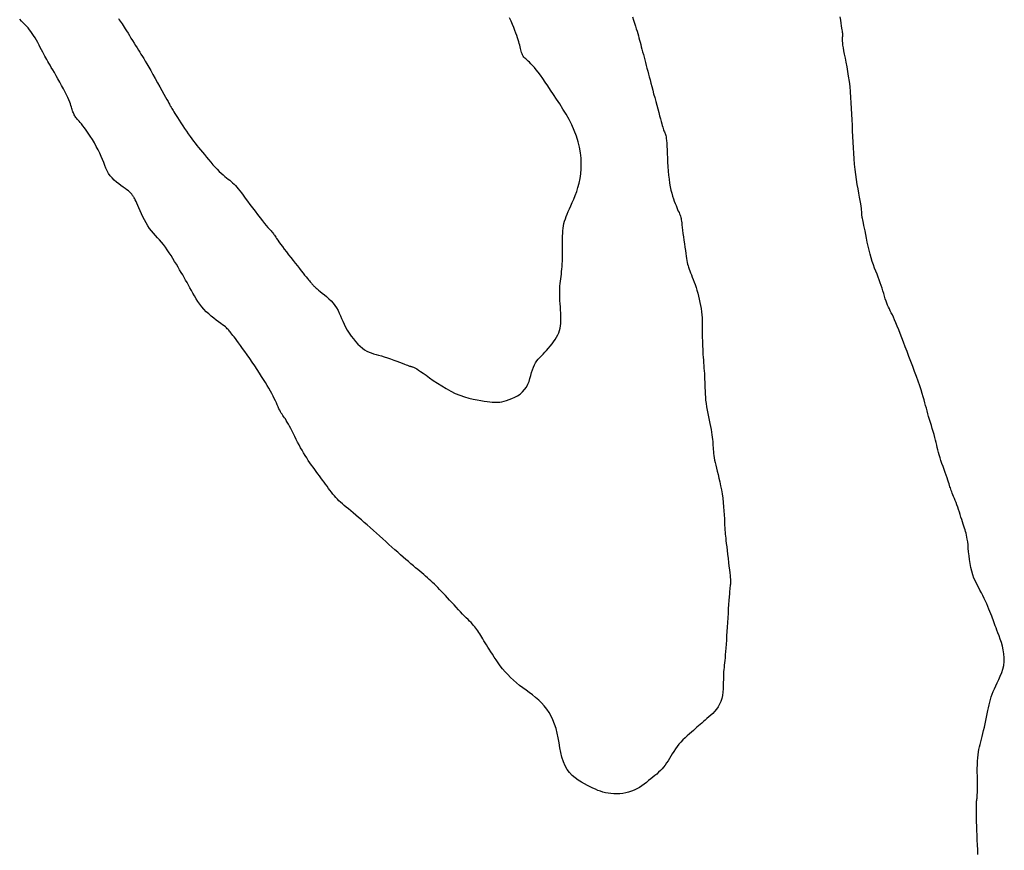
# Model space of a CAD drawing. Header units: millimetres. Extents: x 32690613 to 32693367, y 5343692 to 5344708.
# Tile 111 of 256: x 32692232 to 32692253, y 5344034 to 5344052. Entities that reach past the tile are written whole.
import ezdxf

# ---------------------------------------------------------------- set-up
doc = ezdxf.new("R2010")
doc.units = ezdxf.units.MM
doc.header["$LTSCALE"] = 20
for name, color, linetype in [('02-DGM_HL_494.50', 132, 'Continuous'), ('02-DGM_HL_495.00', 142, 'Continuous'), ('02-DGM_HL_495.50', 152, 'Continuous')]:
    doc.layers.add(name, color=color, linetype=linetype)

msp = doc.modelspace()

# ---------------------------------------------------------------- linework, layer by layer
at = {"layer": '02-DGM_HL_494.50', "elevation": 494.5, "flags": 128}
msp.add_lwpolyline([(32692252.759, 5344034.03), (32692252.755, 5344034.136), (32692252.751, 5344034.242), (32692252.747, 5344034.349), (32692252.743, 5344034.455), (32692252.739, 5344034.557), (32692252.735, 5344034.656), (32692252.732, 5344034.749), (32692252.729, 5344034.835), (32692252.727, 5344034.912), (32692252.726, 5344034.98), (32692252.725, 5344035.037), (32692252.726, 5344035.085), (32692252.726, 5344035.124), (32692252.728, 5344035.157), (32692252.729, 5344035.185), (32692252.732, 5344035.209), (32692252.734, 5344035.231), (32692252.737, 5344035.252), (32692252.74, 5344035.274), (32692252.742, 5344035.298), (32692252.745, 5344035.326), (32692252.747, 5344035.357), (32692252.749, 5344035.393), (32692252.751, 5344035.436), (32692252.752, 5344035.485), (32692252.752, 5344035.543), (32692252.751, 5344035.61), (32692252.75, 5344035.684), (32692252.748, 5344035.764), (32692252.747, 5344035.846), (32692252.747, 5344035.93), (32692252.748, 5344036.012), (32692252.751, 5344036.092), (32692252.755, 5344036.166), (32692252.762, 5344036.234), (32692252.771, 5344036.296), (32692252.781, 5344036.354), (32692252.794, 5344036.41), (32692252.807, 5344036.464), (32692252.822, 5344036.519), (32692252.837, 5344036.576), (32692252.853, 5344036.637), (32692252.87, 5344036.703), (32692252.886, 5344036.772), (32692252.903, 5344036.845), (32692252.92, 5344036.919), (32692252.936, 5344036.994), (32692252.952, 5344037.068), (32692252.967, 5344037.14), (32692252.981, 5344037.209), (32692252.995, 5344037.275), (32692253.008, 5344037.337), (32692253.022, 5344037.396), (32692253.038, 5344037.455), (32692253.055, 5344037.513), (32692253.074, 5344037.571), (32692253.097, 5344037.631), (32692253.124, 5344037.693), (32692253.154, 5344037.758), (32692253.188, 5344037.827), (32692253.222, 5344037.898), (32692253.255, 5344037.972), (32692253.286, 5344038.049), (32692253.312, 5344038.128), (32692253.331, 5344038.21), (32692253.342, 5344038.294), (32692253.343, 5344038.379), (32692253.336, 5344038.465), (32692253.321, 5344038.551), (32692253.302, 5344038.635), (32692253.279, 5344038.716), (32692253.253, 5344038.793), (32692253.227, 5344038.865), (32692253.203, 5344038.93), (32692253.181, 5344038.988), (32692253.162, 5344039.04), (32692253.144, 5344039.087), (32692253.127, 5344039.131), (32692253.112, 5344039.172), (32692253.096, 5344039.213), (32692253.08, 5344039.256), (32692253.064, 5344039.3), (32692253.045, 5344039.348), (32692253.026, 5344039.4), (32692253.004, 5344039.454), (32692252.981, 5344039.511), (32692252.956, 5344039.569), (32692252.93, 5344039.629), (32692252.901, 5344039.69), (32692252.871, 5344039.751), (32692252.838, 5344039.813), (32692252.805, 5344039.875), (32692252.77, 5344039.938), (32692252.737, 5344040.002), (32692252.704, 5344040.07), (32692252.673, 5344040.14), (32692252.646, 5344040.214), (32692252.622, 5344040.292), (32692252.602, 5344040.375), (32692252.586, 5344040.46), (32692252.573, 5344040.547), (32692252.563, 5344040.634), (32692252.555, 5344040.718), (32692252.547, 5344040.798), (32692252.541, 5344040.872), (32692252.534, 5344040.939), (32692252.526, 5344040.997), (32692252.518, 5344041.047), (32692252.509, 5344041.091), (32692252.499, 5344041.132), (32692252.488, 5344041.169), (32692252.476, 5344041.206), (32692252.463, 5344041.245), (32692252.449, 5344041.286), (32692252.435, 5344041.331), (32692252.419, 5344041.381), (32692252.403, 5344041.433), (32692252.386, 5344041.487), (32692252.368, 5344041.542), (32692252.35, 5344041.598), (32692252.332, 5344041.653), (32692252.313, 5344041.707), (32692252.294, 5344041.759), (32692252.276, 5344041.808), (32692252.257, 5344041.855), (32692252.239, 5344041.899), (32692252.222, 5344041.941), (32692252.207, 5344041.979), (32692252.192, 5344042.015), (32692252.18, 5344042.047), (32692252.169, 5344042.077), (32692252.16, 5344042.104), (32692252.151, 5344042.131), (32692252.142, 5344042.159), (32692252.133, 5344042.188), (32692252.123, 5344042.222), (32692252.11, 5344042.259), (32692252.095, 5344042.303), (32692252.077, 5344042.354), (32692252.057, 5344042.411), (32692252.035, 5344042.473), (32692252.012, 5344042.537), (32692251.989, 5344042.604), (32692251.966, 5344042.671), (32692251.944, 5344042.736), (32692251.924, 5344042.8), (32692251.906, 5344042.86), (32692251.891, 5344042.917), (32692251.877, 5344042.972), (32692251.863, 5344043.026), (32692251.85, 5344043.08), (32692251.837, 5344043.135), (32692251.823, 5344043.191), (32692251.807, 5344043.25), (32692251.79, 5344043.312), (32692251.771, 5344043.376), (32692251.751, 5344043.443), (32692251.731, 5344043.51), (32692251.71, 5344043.578), (32692251.69, 5344043.645), (32692251.671, 5344043.71), (32692251.652, 5344043.773), (32692251.636, 5344043.834), (32692251.62, 5344043.893), (32692251.605, 5344043.952), (32692251.589, 5344044.013), (32692251.572, 5344044.077), (32692251.552, 5344044.145), (32692251.529, 5344044.219), (32692251.503, 5344044.301), (32692251.473, 5344044.392), (32692251.438, 5344044.49), (32692251.401, 5344044.595), (32692251.361, 5344044.703), (32692251.32, 5344044.815), (32692251.278, 5344044.927), (32692251.236, 5344045.039), (32692251.195, 5344045.148), (32692251.155, 5344045.254), (32692251.116, 5344045.356), (32692251.08, 5344045.452), (32692251.044, 5344045.544), (32692251.011, 5344045.629), (32692250.979, 5344045.709), (32692250.949, 5344045.781), (32692250.92, 5344045.846), (32692250.894, 5344045.904), (32692250.869, 5344045.956), (32692250.846, 5344046.003), (32692250.824, 5344046.046), (32692250.803, 5344046.087), (32692250.784, 5344046.128), (32692250.765, 5344046.17), (32692250.747, 5344046.215), (32692250.73, 5344046.263), (32692250.713, 5344046.315), (32692250.696, 5344046.369), (32692250.679, 5344046.426), (32692250.662, 5344046.485), (32692250.643, 5344046.545), (32692250.623, 5344046.606), (32692250.602, 5344046.668), (32692250.579, 5344046.73), (32692250.555, 5344046.792), (32692250.53, 5344046.856), (32692250.504, 5344046.921), (32692250.477, 5344046.989), (32692250.451, 5344047.061), (32692250.426, 5344047.136), (32692250.401, 5344047.216), (32692250.378, 5344047.301), (32692250.356, 5344047.389), (32692250.335, 5344047.478), (32692250.316, 5344047.567), (32692250.298, 5344047.653), (32692250.281, 5344047.735), (32692250.267, 5344047.811), (32692250.253, 5344047.877), (32692250.242, 5344047.935), (32692250.231, 5344047.983), (32692250.223, 5344048.023), (32692250.215, 5344048.056), (32692250.209, 5344048.084), (32692250.204, 5344048.108), (32692250.201, 5344048.13), (32692250.198, 5344048.149), (32692250.196, 5344048.169), (32692250.195, 5344048.189), (32692250.193, 5344048.212), (32692250.191, 5344048.239), (32692250.188, 5344048.271), (32692250.184, 5344048.31), (32692250.178, 5344048.357), (32692250.169, 5344048.414), (32692250.157, 5344048.482), (32692250.143, 5344048.559), (32692250.128, 5344048.646), (32692250.111, 5344048.74), (32692250.094, 5344048.84), (32692250.077, 5344048.947), (32692250.061, 5344049.058), (32692250.047, 5344049.172), (32692250.034, 5344049.289), (32692250.024, 5344049.408), (32692250.015, 5344049.528), (32692250.007, 5344049.65), (32692250.001, 5344049.773), (32692249.995, 5344049.897), (32692249.99, 5344050.022), (32692249.985, 5344050.147), (32692249.98, 5344050.271), (32692249.975, 5344050.396), (32692249.969, 5344050.52), (32692249.962, 5344050.643), (32692249.954, 5344050.764), (32692249.944, 5344050.884), (32692249.933, 5344051.002), (32692249.919, 5344051.117), (32692249.903, 5344051.23), (32692249.885, 5344051.338), (32692249.867, 5344051.443), (32692249.848, 5344051.542), (32692249.83, 5344051.634), (32692249.813, 5344051.719), (32692249.798, 5344051.795), (32692249.786, 5344051.862), (32692249.777, 5344051.919), (32692249.772, 5344051.968), (32692249.769, 5344052.008), (32692249.768, 5344052.042), (32692249.768, 5344052.07), (32692249.77, 5344052.095), (32692249.771, 5344052.116), (32692249.772, 5344052.136), (32692249.772, 5344052.155), (32692249.772, 5344052.176), (32692249.77, 5344052.199), (32692249.767, 5344052.225), (32692249.762, 5344052.258), (32692249.756, 5344052.297), (32692249.748, 5344052.344), (32692249.739, 5344052.401), (32692249.728, 5344052.468), (32692249.715, 5344052.545)], dxfattribs=at)
at = {"layer": '02-DGM_HL_495.00', "elevation": 495, "flags": 128}
msp.add_lwpolyline([(32692245.126, 5344052.546), (32692245.15, 5344052.473), (32692245.172, 5344052.404), (32692245.192, 5344052.34), (32692245.21, 5344052.281), (32692245.227, 5344052.226), (32692245.242, 5344052.175), (32692245.256, 5344052.126), (32692245.269, 5344052.079), (32692245.281, 5344052.032), (32692245.294, 5344051.984), (32692245.307, 5344051.935), (32692245.321, 5344051.883), (32692245.335, 5344051.828), (32692245.35, 5344051.772), (32692245.366, 5344051.714), (32692245.381, 5344051.654), (32692245.397, 5344051.593), (32692245.413, 5344051.532), (32692245.43, 5344051.47), (32692245.446, 5344051.408), (32692245.463, 5344051.345), (32692245.479, 5344051.281), (32692245.497, 5344051.216), (32692245.514, 5344051.149), (32692245.533, 5344051.078), (32692245.552, 5344051.005), (32692245.573, 5344050.927), (32692245.594, 5344050.846), (32692245.617, 5344050.761), (32692245.639, 5344050.676), (32692245.662, 5344050.591), (32692245.683, 5344050.509), (32692245.705, 5344050.43), (32692245.724, 5344050.357), (32692245.742, 5344050.291), (32692245.758, 5344050.233), (32692245.772, 5344050.183), (32692245.784, 5344050.141), (32692245.795, 5344050.104), (32692245.805, 5344050.073), (32692245.813, 5344050.047), (32692245.822, 5344050.024), (32692245.83, 5344050.003), (32692245.838, 5344049.984), (32692245.845, 5344049.966), (32692245.853, 5344049.945), (32692245.86, 5344049.921), (32692245.867, 5344049.891), (32692245.873, 5344049.855), (32692245.878, 5344049.809), (32692245.883, 5344049.753), (32692245.887, 5344049.684), (32692245.89, 5344049.606), (32692245.893, 5344049.519), (32692245.897, 5344049.427), (32692245.901, 5344049.33), (32692245.907, 5344049.233), (32692245.913, 5344049.136), (32692245.922, 5344049.042), (32692245.933, 5344048.953), (32692245.946, 5344048.869), (32692245.961, 5344048.79), (32692245.977, 5344048.716), (32692245.994, 5344048.647), (32692246.012, 5344048.583), (32692246.031, 5344048.523), (32692246.05, 5344048.468), (32692246.069, 5344048.417), (32692246.088, 5344048.371), (32692246.106, 5344048.328), (32692246.123, 5344048.289), (32692246.139, 5344048.253), (32692246.154, 5344048.221), (32692246.167, 5344048.191), (32692246.179, 5344048.163), (32692246.187, 5344048.137), (32692246.194, 5344048.113), (32692246.2, 5344048.087), (32692246.205, 5344048.058), (32692246.209, 5344048.026), (32692246.214, 5344047.989), (32692246.219, 5344047.944), (32692246.225, 5344047.891), (32692246.233, 5344047.829), (32692246.242, 5344047.759), (32692246.252, 5344047.684), (32692246.262, 5344047.606), (32692246.273, 5344047.528), (32692246.283, 5344047.451), (32692246.294, 5344047.378), (32692246.303, 5344047.312), (32692246.312, 5344047.254), (32692246.32, 5344047.203), (32692246.328, 5344047.159), (32692246.336, 5344047.118), (32692246.345, 5344047.08), (32692246.354, 5344047.044), (32692246.366, 5344047.008), (32692246.379, 5344046.97), (32692246.394, 5344046.929), (32692246.41, 5344046.886), (32692246.429, 5344046.839), (32692246.448, 5344046.79), (32692246.469, 5344046.738), (32692246.489, 5344046.683), (32692246.51, 5344046.625), (32692246.53, 5344046.564), (32692246.55, 5344046.501), (32692246.569, 5344046.436), (32692246.587, 5344046.37), (32692246.603, 5344046.302), (32692246.618, 5344046.233), (32692246.631, 5344046.164), (32692246.643, 5344046.095), (32692246.652, 5344046.027), (32692246.658, 5344045.96), (32692246.663, 5344045.894), (32692246.666, 5344045.83), (32692246.668, 5344045.765), (32692246.668, 5344045.702), (32692246.669, 5344045.639), (32692246.669, 5344045.576), (32692246.669, 5344045.514), (32692246.669, 5344045.451), (32692246.671, 5344045.389), (32692246.672, 5344045.326), (32692246.674, 5344045.264), (32692246.677, 5344045.202), (32692246.68, 5344045.141), (32692246.684, 5344045.08), (32692246.688, 5344045.019), (32692246.692, 5344044.958), (32692246.697, 5344044.898), (32692246.701, 5344044.838), (32692246.706, 5344044.779), (32692246.711, 5344044.718), (32692246.715, 5344044.658), (32692246.718, 5344044.596), (32692246.721, 5344044.534), (32692246.723, 5344044.471), (32692246.725, 5344044.408), (32692246.727, 5344044.342), (32692246.729, 5344044.276), (32692246.732, 5344044.208), (32692246.736, 5344044.139), (32692246.743, 5344044.069), (32692246.751, 5344043.997), (32692246.762, 5344043.923), (32692246.776, 5344043.848), (32692246.791, 5344043.774), (32692246.806, 5344043.7), (32692246.822, 5344043.627), (32692246.837, 5344043.556), (32692246.852, 5344043.488), (32692246.864, 5344043.424), (32692246.874, 5344043.364), (32692246.882, 5344043.308), (32692246.889, 5344043.255), (32692246.894, 5344043.206), (32692246.898, 5344043.158), (32692246.901, 5344043.112), (32692246.904, 5344043.068), (32692246.907, 5344043.025), (32692246.911, 5344042.982), (32692246.915, 5344042.939), (32692246.92, 5344042.894), (32692246.926, 5344042.848), (32692246.933, 5344042.8), (32692246.942, 5344042.749), (32692246.953, 5344042.694), (32692246.966, 5344042.634), (32692246.982, 5344042.57), (32692246.999, 5344042.5), (32692247.018, 5344042.426), (32692247.037, 5344042.348), (32692247.056, 5344042.266), (32692247.074, 5344042.181), (32692247.091, 5344042.092), (32692247.106, 5344042), (32692247.119, 5344041.906), (32692247.13, 5344041.81), (32692247.139, 5344041.716), (32692247.146, 5344041.623), (32692247.151, 5344041.534), (32692247.156, 5344041.451), (32692247.16, 5344041.375), (32692247.163, 5344041.307), (32692247.167, 5344041.25), (32692247.17, 5344041.2), (32692247.173, 5344041.155), (32692247.177, 5344041.112), (32692247.181, 5344041.068), (32692247.186, 5344041.021), (32692247.192, 5344040.968), (32692247.199, 5344040.906), (32692247.208, 5344040.833), (32692247.217, 5344040.752), (32692247.227, 5344040.665), (32692247.238, 5344040.575), (32692247.248, 5344040.487), (32692247.258, 5344040.402), (32692247.267, 5344040.324), (32692247.275, 5344040.255), (32692247.282, 5344040.199), (32692247.287, 5344040.155), (32692247.29, 5344040.119), (32692247.293, 5344040.092), (32692247.295, 5344040.071), (32692247.295, 5344040.055), (32692247.295, 5344040.041), (32692247.294, 5344040.029), (32692247.293, 5344040.016), (32692247.29, 5344040.002), (32692247.288, 5344039.984), (32692247.285, 5344039.961), (32692247.281, 5344039.932), (32692247.277, 5344039.895), (32692247.272, 5344039.849), (32692247.267, 5344039.792), (32692247.261, 5344039.723), (32692247.256, 5344039.644), (32692247.25, 5344039.557), (32692247.244, 5344039.463), (32692247.237, 5344039.364), (32692247.231, 5344039.262), (32692247.225, 5344039.159), (32692247.218, 5344039.057), (32692247.212, 5344038.957), (32692247.206, 5344038.86), (32692247.201, 5344038.767), (32692247.195, 5344038.678), (32692247.189, 5344038.594), (32692247.183, 5344038.515), (32692247.177, 5344038.442), (32692247.172, 5344038.376), (32692247.166, 5344038.317), (32692247.16, 5344038.263), (32692247.154, 5344038.212), (32692247.149, 5344038.164), (32692247.144, 5344038.117), (32692247.14, 5344038.068), (32692247.137, 5344038.016), (32692247.135, 5344037.96), (32692247.134, 5344037.899), (32692247.133, 5344037.832), (32692247.132, 5344037.763), (32692247.128, 5344037.691), (32692247.122, 5344037.619), (32692247.112, 5344037.547), (32692247.097, 5344037.478), (32692247.077, 5344037.412), (32692247.05, 5344037.351), (32692247.018, 5344037.295), (32692246.981, 5344037.242), (32692246.941, 5344037.194), (32692246.899, 5344037.15), (32692246.856, 5344037.108), (32692246.814, 5344037.069), (32692246.772, 5344037.033), (32692246.733, 5344036.999), (32692246.696, 5344036.967), (32692246.659, 5344036.936), (32692246.624, 5344036.905), (32692246.588, 5344036.874), (32692246.551, 5344036.842), (32692246.513, 5344036.808), (32692246.472, 5344036.773), (32692246.429, 5344036.736), (32692246.383, 5344036.696), (32692246.336, 5344036.653), (32692246.289, 5344036.609), (32692246.242, 5344036.563), (32692246.196, 5344036.515), (32692246.152, 5344036.465), (32692246.111, 5344036.414), (32692246.073, 5344036.362), (32692246.037, 5344036.309), (32692246.004, 5344036.256), (32692245.973, 5344036.204), (32692245.942, 5344036.152), (32692245.912, 5344036.101), (32692245.881, 5344036.053), (32692245.849, 5344036.007), (32692245.815, 5344035.963), (32692245.779, 5344035.922), (32692245.742, 5344035.884), (32692245.702, 5344035.846), (32692245.662, 5344035.809), (32692245.619, 5344035.773), (32692245.575, 5344035.737), (32692245.53, 5344035.7), (32692245.483, 5344035.662), (32692245.434, 5344035.623), (32692245.384, 5344035.585), (32692245.332, 5344035.548), (32692245.278, 5344035.513), (32692245.222, 5344035.481), (32692245.164, 5344035.452), (32692245.103, 5344035.427), (32692245.041, 5344035.407), (32692244.976, 5344035.391), (32692244.911, 5344035.38), (32692244.844, 5344035.374), (32692244.779, 5344035.371), (32692244.714, 5344035.372), (32692244.65, 5344035.377), (32692244.589, 5344035.385), (32692244.53, 5344035.396), (32692244.474, 5344035.41), (32692244.418, 5344035.427), (32692244.363, 5344035.448), (32692244.307, 5344035.471), (32692244.251, 5344035.497), (32692244.191, 5344035.526), (32692244.129, 5344035.558), (32692244.064, 5344035.592), (32692243.996, 5344035.631), (32692243.928, 5344035.674), (32692243.861, 5344035.723), (32692243.796, 5344035.778), (32692243.736, 5344035.84), (32692243.682, 5344035.911), (32692243.636, 5344035.991), (32692243.598, 5344036.08), (32692243.568, 5344036.178), (32692243.543, 5344036.281), (32692243.522, 5344036.389), (32692243.503, 5344036.498), (32692243.483, 5344036.607), (32692243.462, 5344036.714), (32692243.436, 5344036.817), (32692243.405, 5344036.913), (32692243.369, 5344037.004), (32692243.328, 5344037.09), (32692243.281, 5344037.17), (32692243.23, 5344037.245), (32692243.175, 5344037.315), (32692243.116, 5344037.381), (32692243.053, 5344037.443), (32692242.986, 5344037.501), (32692242.917, 5344037.557), (32692242.846, 5344037.61), (32692242.774, 5344037.663), (32692242.702, 5344037.715), (32692242.631, 5344037.768), (32692242.561, 5344037.823), (32692242.494, 5344037.881), (32692242.43, 5344037.941), (32692242.369, 5344038.005), (32692242.311, 5344038.07), (32692242.256, 5344038.136), (32692242.205, 5344038.202), (32692242.156, 5344038.268), (32692242.111, 5344038.333), (32692242.068, 5344038.395), (32692242.029, 5344038.455), (32692241.992, 5344038.511), (32692241.958, 5344038.565), (32692241.927, 5344038.616), (32692241.897, 5344038.664), (32692241.87, 5344038.71), (32692241.844, 5344038.753), (32692241.82, 5344038.794), (32692241.797, 5344038.833), (32692241.775, 5344038.869), (32692241.754, 5344038.904), (32692241.733, 5344038.938), (32692241.711, 5344038.97), (32692241.689, 5344039.001), (32692241.666, 5344039.032), (32692241.642, 5344039.062), (32692241.616, 5344039.093), (32692241.588, 5344039.123), (32692241.558, 5344039.155), (32692241.525, 5344039.188), (32692241.491, 5344039.223), (32692241.454, 5344039.26), (32692241.414, 5344039.3), (32692241.372, 5344039.344), (32692241.328, 5344039.391), (32692241.281, 5344039.441), (32692241.232, 5344039.493), (32692241.183, 5344039.546), (32692241.134, 5344039.6), (32692241.085, 5344039.653), (32692241.036, 5344039.705), (32692240.99, 5344039.755), (32692240.946, 5344039.802), (32692240.903, 5344039.846), (32692240.863, 5344039.889), (32692240.823, 5344039.929), (32692240.784, 5344039.967), (32692240.747, 5344040.004), (32692240.709, 5344040.04), (32692240.671, 5344040.075), (32692240.633, 5344040.11), (32692240.594, 5344040.145), (32692240.555, 5344040.18), (32692240.514, 5344040.215), (32692240.472, 5344040.252), (32692240.428, 5344040.289), (32692240.382, 5344040.328), (32692240.334, 5344040.369), (32692240.284, 5344040.411), (32692240.231, 5344040.456), (32692240.177, 5344040.503), (32692240.12, 5344040.551), (32692240.061, 5344040.602), (32692240, 5344040.655), (32692239.938, 5344040.709), (32692239.874, 5344040.766), (32692239.808, 5344040.825), (32692239.742, 5344040.885), (32692239.674, 5344040.946), (32692239.606, 5344041.008), (32692239.537, 5344041.07), (32692239.468, 5344041.132), (32692239.4, 5344041.194), (32692239.332, 5344041.254), (32692239.264, 5344041.313), (32692239.198, 5344041.371), (32692239.134, 5344041.427), (32692239.071, 5344041.48), (32692239.01, 5344041.531), (32692238.953, 5344041.58), (32692238.898, 5344041.626), (32692238.847, 5344041.669), (32692238.8, 5344041.709), (32692238.756, 5344041.746), (32692238.715, 5344041.782), (32692238.676, 5344041.816), (32692238.64, 5344041.85), (32692238.605, 5344041.884), (32692238.571, 5344041.92), (32692238.538, 5344041.956), (32692238.505, 5344041.995), (32692238.473, 5344042.036), (32692238.441, 5344042.079), (32692238.408, 5344042.123), (32692238.376, 5344042.168), (32692238.343, 5344042.214), (32692238.31, 5344042.26), (32692238.276, 5344042.306), (32692238.242, 5344042.353), (32692238.208, 5344042.399), (32692238.173, 5344042.445), (32692238.138, 5344042.492), (32692238.103, 5344042.54), (32692238.067, 5344042.588), (32692238.032, 5344042.638), (32692237.997, 5344042.689), (32692237.962, 5344042.741), (32692237.927, 5344042.795), (32692237.893, 5344042.85), (32692237.858, 5344042.906), (32692237.825, 5344042.964), (32692237.791, 5344043.022), (32692237.758, 5344043.082), (32692237.726, 5344043.143), (32692237.694, 5344043.205), (32692237.662, 5344043.266), (32692237.632, 5344043.327), (32692237.602, 5344043.386), (32692237.574, 5344043.442), (32692237.547, 5344043.495), (32692237.521, 5344043.544), (32692237.497, 5344043.587), (32692237.475, 5344043.624), (32692237.454, 5344043.656), (32692237.435, 5344043.684), (32692237.416, 5344043.71), (32692237.398, 5344043.735), (32692237.381, 5344043.76), (32692237.364, 5344043.786), (32692237.347, 5344043.815), (32692237.331, 5344043.848), (32692237.313, 5344043.884), (32692237.295, 5344043.923), (32692237.276, 5344043.966), (32692237.256, 5344044.012), (32692237.234, 5344044.06), (32692237.21, 5344044.11), (32692237.184, 5344044.163), (32692237.156, 5344044.218), (32692237.125, 5344044.274), (32692237.092, 5344044.334), (32692237.056, 5344044.395), (32692237.017, 5344044.46), (32692236.975, 5344044.527), (32692236.93, 5344044.598), (32692236.882, 5344044.672), (32692236.83, 5344044.75), (32692236.777, 5344044.831), (32692236.722, 5344044.912), (32692236.666, 5344044.992), (32692236.612, 5344045.071), (32692236.559, 5344045.147), (32692236.509, 5344045.217), (32692236.462, 5344045.282), (32692236.42, 5344045.339), (32692236.383, 5344045.389), (32692236.35, 5344045.433), (32692236.32, 5344045.471), (32692236.294, 5344045.504), (32692236.271, 5344045.533), (32692236.251, 5344045.558), (32692236.234, 5344045.58), (32692236.218, 5344045.599), (32692236.203, 5344045.617), (32692236.189, 5344045.635), (32692236.172, 5344045.652), (32692236.153, 5344045.67), (32692236.131, 5344045.691), (32692236.103, 5344045.713), (32692236.068, 5344045.739), (32692236.027, 5344045.77), (32692235.98, 5344045.804), (32692235.928, 5344045.842), (32692235.874, 5344045.884), (32692235.817, 5344045.929), (32692235.761, 5344045.977), (32692235.706, 5344046.028), (32692235.654, 5344046.082), (32692235.605, 5344046.138), (32692235.561, 5344046.195), (32692235.52, 5344046.255), (32692235.482, 5344046.315), (32692235.446, 5344046.376), (32692235.412, 5344046.437), (32692235.379, 5344046.497), (32692235.347, 5344046.556), (32692235.315, 5344046.614), (32692235.283, 5344046.671), (32692235.251, 5344046.727), (32692235.219, 5344046.783), (32692235.186, 5344046.839), (32692235.153, 5344046.896), (32692235.118, 5344046.955), (32692235.083, 5344047.015), (32692235.046, 5344047.077), (32692235.008, 5344047.14), (32692234.969, 5344047.205), (32692234.929, 5344047.269), (32692234.888, 5344047.332), (32692234.846, 5344047.394), (32692234.803, 5344047.454), (32692234.76, 5344047.51), (32692234.716, 5344047.564), (32692234.671, 5344047.614), (32692234.627, 5344047.663), (32692234.583, 5344047.712), (32692234.539, 5344047.761), (32692234.496, 5344047.813), (32692234.454, 5344047.867), (32692234.414, 5344047.926), (32692234.376, 5344047.989), (32692234.339, 5344048.056), (32692234.305, 5344048.124), (32692234.272, 5344048.192), (32692234.243, 5344048.258), (32692234.216, 5344048.321), (32692234.192, 5344048.377), (32692234.171, 5344048.426), (32692234.154, 5344048.466), (32692234.139, 5344048.497), (32692234.127, 5344048.522), (32692234.116, 5344048.541), (32692234.108, 5344048.556), (32692234.1, 5344048.568), (32692234.093, 5344048.579), (32692234.086, 5344048.588), (32692234.079, 5344048.599), (32692234.072, 5344048.611), (32692234.062, 5344048.624), (32692234.049, 5344048.639), (32692234.033, 5344048.657), (32692234.012, 5344048.676), (32692233.986, 5344048.698), (32692233.954, 5344048.723), (32692233.915, 5344048.751), (32692233.871, 5344048.782), (32692233.822, 5344048.817), (32692233.772, 5344048.854), (32692233.722, 5344048.894), (32692233.672, 5344048.938), (32692233.626, 5344048.984), (32692233.585, 5344049.033), (32692233.549, 5344049.085), (32692233.518, 5344049.14), (32692233.49, 5344049.198), (32692233.465, 5344049.259), (32692233.44, 5344049.322), (32692233.414, 5344049.388), (32692233.386, 5344049.458), (32692233.354, 5344049.53), (32692233.318, 5344049.605), (32692233.277, 5344049.681), (32692233.234, 5344049.758), (32692233.189, 5344049.833), (32692233.143, 5344049.905), (32692233.099, 5344049.973), (32692233.056, 5344050.036), (32692233.016, 5344050.091), (32692232.981, 5344050.138), (32692232.949, 5344050.178), (32692232.921, 5344050.211), (32692232.897, 5344050.239), (32692232.875, 5344050.263), (32692232.856, 5344050.284), (32692232.839, 5344050.303), (32692232.824, 5344050.321), (32692232.811, 5344050.34), (32692232.799, 5344050.359), (32692232.788, 5344050.378), (32692232.778, 5344050.399), (32692232.769, 5344050.42), (32692232.76, 5344050.443), (32692232.752, 5344050.467), (32692232.744, 5344050.493), (32692232.735, 5344050.52), (32692232.726, 5344050.55), (32692232.716, 5344050.584), (32692232.703, 5344050.62), (32692232.688, 5344050.662), (32692232.669, 5344050.708), (32692232.647, 5344050.76), (32692232.619, 5344050.818), (32692232.587, 5344050.882), (32692232.551, 5344050.952), (32692232.511, 5344051.025), (32692232.471, 5344051.099), (32692232.429, 5344051.173), (32692232.388, 5344051.244), (32692232.349, 5344051.312), (32692232.314, 5344051.373), (32692232.282, 5344051.428), (32692232.254, 5344051.476), (32692232.228, 5344051.52), (32692232.204, 5344051.56), (32692232.182, 5344051.599), (32692232.161, 5344051.637), (32692232.139, 5344051.677), (32692232.116, 5344051.719), (32692232.092, 5344051.766), (32692232.066, 5344051.816), (32692232.039, 5344051.868), (32692232.011, 5344051.922), (32692231.982, 5344051.976), (32692231.952, 5344052.029), (32692231.922, 5344052.081), (32692231.892, 5344052.13), (32692231.862, 5344052.176), (32692231.831, 5344052.219), (32692231.8, 5344052.259), (32692231.768, 5344052.298), (32692231.735, 5344052.336), (32692231.7, 5344052.373), (32692231.663, 5344052.411), (32692231.625, 5344052.45), (32692231.583, 5344052.491)], dxfattribs=at)
at = {"layer": '02-DGM_HL_495.50', "elevation": 495.5, "flags": 128}
msp.add_lwpolyline([(32692233.765, 5344052.508), (32692233.785, 5344052.478), (32692233.805, 5344052.449), (32692233.825, 5344052.42), (32692233.846, 5344052.389), (32692233.868, 5344052.355), (32692233.892, 5344052.318), (32692233.918, 5344052.277), (32692233.946, 5344052.232), (32692233.977, 5344052.182), (32692234.01, 5344052.129), (32692234.043, 5344052.074), (32692234.077, 5344052.019), (32692234.111, 5344051.964), (32692234.144, 5344051.91), (32692234.176, 5344051.859), (32692234.206, 5344051.811), (32692234.235, 5344051.764), (32692234.264, 5344051.718), (32692234.294, 5344051.671), (32692234.325, 5344051.621), (32692234.358, 5344051.565), (32692234.395, 5344051.504), (32692234.435, 5344051.434), (32692234.48, 5344051.355), (32692234.529, 5344051.269), (32692234.579, 5344051.179), (32692234.63, 5344051.088), (32692234.68, 5344050.999), (32692234.727, 5344050.914), (32692234.769, 5344050.836), (32692234.807, 5344050.769), (32692234.837, 5344050.714), (32692234.861, 5344050.67), (32692234.88, 5344050.637), (32692234.894, 5344050.611), (32692234.904, 5344050.593), (32692234.912, 5344050.579), (32692234.918, 5344050.569), (32692234.923, 5344050.56), (32692234.928, 5344050.552), (32692234.933, 5344050.543), (32692234.94, 5344050.532), (32692234.949, 5344050.518), (32692234.96, 5344050.499), (32692234.974, 5344050.476), (32692234.992, 5344050.447), (32692235.014, 5344050.411), (32692235.042, 5344050.367), (32692235.074, 5344050.316), (32692235.109, 5344050.26), (32692235.147, 5344050.201), (32692235.186, 5344050.139), (32692235.227, 5344050.077), (32692235.268, 5344050.016), (32692235.308, 5344049.957), (32692235.348, 5344049.902), (32692235.386, 5344049.85), (32692235.423, 5344049.8), (32692235.461, 5344049.751), (32692235.499, 5344049.703), (32692235.538, 5344049.655), (32692235.578, 5344049.606), (32692235.621, 5344049.554), (32692235.665, 5344049.501), (32692235.711, 5344049.445), (32692235.758, 5344049.389), (32692235.806, 5344049.332), (32692235.854, 5344049.277), (32692235.902, 5344049.224), (32692235.949, 5344049.174), (32692235.994, 5344049.129), (32692236.037, 5344049.088), (32692236.079, 5344049.052), (32692236.118, 5344049.019), (32692236.156, 5344048.988), (32692236.192, 5344048.96), (32692236.226, 5344048.932), (32692236.259, 5344048.905), (32692236.29, 5344048.877), (32692236.321, 5344048.848), (32692236.35, 5344048.817), (32692236.381, 5344048.782), (32692236.412, 5344048.744), (32692236.445, 5344048.702), (32692236.482, 5344048.654), (32692236.522, 5344048.6), (32692236.567, 5344048.54), (32692236.617, 5344048.473), (32692236.671, 5344048.4), (32692236.727, 5344048.325), (32692236.784, 5344048.249), (32692236.841, 5344048.174), (32692236.896, 5344048.102), (32692236.947, 5344048.037), (32692236.993, 5344047.979), (32692237.032, 5344047.931), (32692237.066, 5344047.891), (32692237.094, 5344047.859), (32692237.118, 5344047.834), (32692237.138, 5344047.813), (32692237.154, 5344047.796), (32692237.169, 5344047.781), (32692237.181, 5344047.767), (32692237.192, 5344047.752), (32692237.203, 5344047.737), (32692237.215, 5344047.719), (32692237.228, 5344047.699), (32692237.243, 5344047.675), (32692237.262, 5344047.646), (32692237.286, 5344047.611), (32692237.314, 5344047.571), (32692237.349, 5344047.523), (32692237.388, 5344047.47), (32692237.431, 5344047.412), (32692237.478, 5344047.35), (32692237.526, 5344047.287), (32692237.576, 5344047.223), (32692237.626, 5344047.159), (32692237.674, 5344047.097), (32692237.721, 5344047.038), (32692237.765, 5344046.982), (32692237.806, 5344046.93), (32692237.845, 5344046.881), (32692237.881, 5344046.837), (32692237.913, 5344046.797), (32692237.942, 5344046.762), (32692237.966, 5344046.732), (32692237.987, 5344046.707), (32692238.004, 5344046.686), (32692238.018, 5344046.67), (32692238.029, 5344046.656), (32692238.038, 5344046.645), (32692238.046, 5344046.636), (32692238.053, 5344046.628), (32692238.06, 5344046.62), (32692238.067, 5344046.613), (32692238.074, 5344046.604), (32692238.084, 5344046.594), (32692238.096, 5344046.582), (32692238.112, 5344046.568), (32692238.132, 5344046.551), (32692238.158, 5344046.53), (32692238.189, 5344046.504), (32692238.227, 5344046.475), (32692238.27, 5344046.44), (32692238.317, 5344046.402), (32692238.366, 5344046.36), (32692238.416, 5344046.315), (32692238.464, 5344046.267), (32692238.509, 5344046.217), (32692238.551, 5344046.165), (32692238.587, 5344046.111), (32692238.618, 5344046.055), (32692238.646, 5344045.998), (32692238.672, 5344045.939), (32692238.698, 5344045.879), (32692238.725, 5344045.817), (32692238.754, 5344045.753), (32692238.786, 5344045.688), (32692238.824, 5344045.622), (32692238.865, 5344045.556), (32692238.91, 5344045.49), (32692238.958, 5344045.427), (32692239.007, 5344045.367), (32692239.057, 5344045.312), (32692239.108, 5344045.262), (32692239.158, 5344045.22), (32692239.207, 5344045.185), (32692239.255, 5344045.157), (32692239.304, 5344045.134), (32692239.353, 5344045.115), (32692239.404, 5344045.099), (32692239.458, 5344045.083), (32692239.515, 5344045.068), (32692239.576, 5344045.05), (32692239.641, 5344045.03), (32692239.71, 5344045.007), (32692239.779, 5344044.983), (32692239.849, 5344044.958), (32692239.915, 5344044.934), (32692239.978, 5344044.911), (32692240.035, 5344044.889), (32692240.084, 5344044.871), (32692240.124, 5344044.856), (32692240.156, 5344044.844), (32692240.181, 5344044.834), (32692240.201, 5344044.827), (32692240.217, 5344044.822), (32692240.23, 5344044.817), (32692240.242, 5344044.813), (32692240.254, 5344044.81), (32692240.268, 5344044.805), (32692240.284, 5344044.799), (32692240.304, 5344044.791), (32692240.329, 5344044.778), (32692240.36, 5344044.761), (32692240.398, 5344044.738), (32692240.444, 5344044.708), (32692240.5, 5344044.67), (32692240.566, 5344044.623), (32692240.641, 5344044.569), (32692240.724, 5344044.51), (32692240.814, 5344044.449), (32692240.909, 5344044.387), (32692241.007, 5344044.327), (32692241.108, 5344044.271), (32692241.21, 5344044.222), (32692241.311, 5344044.18), (32692241.411, 5344044.145), (32692241.509, 5344044.117), (32692241.602, 5344044.095), (32692241.691, 5344044.077), (32692241.774, 5344044.063), (32692241.85, 5344044.052), (32692241.917, 5344044.044), (32692241.976, 5344044.036), (32692242.027, 5344044.03), (32692242.072, 5344044.027), (32692242.114, 5344044.025), (32692242.155, 5344044.026), (32692242.196, 5344044.03), (32692242.24, 5344044.037), (32692242.288, 5344044.048), (32692242.342, 5344044.063), (32692242.401, 5344044.083), (32692242.462, 5344044.107), (32692242.524, 5344044.135), (32692242.585, 5344044.169), (32692242.643, 5344044.208), (32692242.697, 5344044.253), (32692242.743, 5344044.304), (32692242.782, 5344044.36), (32692242.813, 5344044.422), (32692242.839, 5344044.486), (32692242.86, 5344044.552), (32692242.879, 5344044.618), (32692242.897, 5344044.682), (32692242.915, 5344044.743), (32692242.935, 5344044.8), (32692242.958, 5344044.851), (32692242.984, 5344044.897), (32692243.013, 5344044.939), (32692243.044, 5344044.978), (32692243.078, 5344045.016), (32692243.113, 5344045.053), (32692243.151, 5344045.091), (32692243.189, 5344045.131), (32692243.229, 5344045.173), (32692243.269, 5344045.218), (32692243.309, 5344045.265), (32692243.348, 5344045.314), (32692243.384, 5344045.363), (32692243.418, 5344045.413), (32692243.449, 5344045.464), (32692243.475, 5344045.514), (32692243.496, 5344045.563), (32692243.513, 5344045.612), (32692243.526, 5344045.661), (32692243.535, 5344045.712), (32692243.541, 5344045.764), (32692243.543, 5344045.818), (32692243.544, 5344045.874), (32692243.543, 5344045.935), (32692243.54, 5344045.998), (32692243.537, 5344046.065), (32692243.532, 5344046.134), (32692243.528, 5344046.204), (32692243.524, 5344046.274), (32692243.521, 5344046.343), (32692243.519, 5344046.41), (32692243.519, 5344046.475), (32692243.521, 5344046.535), (32692243.524, 5344046.593), (32692243.529, 5344046.648), (32692243.534, 5344046.702), (32692243.541, 5344046.755), (32692243.547, 5344046.807), (32692243.554, 5344046.86), (32692243.56, 5344046.914), (32692243.565, 5344046.97), (32692243.569, 5344047.027), (32692243.573, 5344047.086), (32692243.576, 5344047.147), (32692243.578, 5344047.208), (32692243.58, 5344047.27), (32692243.581, 5344047.332), (32692243.581, 5344047.394), (32692243.581, 5344047.457), (32692243.58, 5344047.519), (32692243.58, 5344047.581), (32692243.58, 5344047.642), (32692243.581, 5344047.701), (32692243.583, 5344047.759), (32692243.587, 5344047.816), (32692243.593, 5344047.871), (32692243.602, 5344047.923), (32692243.612, 5344047.975), (32692243.626, 5344048.026), (32692243.642, 5344048.077), (32692243.66, 5344048.129), (32692243.682, 5344048.184), (32692243.706, 5344048.242), (32692243.733, 5344048.303), (32692243.764, 5344048.369), (32692243.796, 5344048.44), (32692243.829, 5344048.516), (32692243.861, 5344048.596), (32692243.893, 5344048.682), (32692243.921, 5344048.773), (32692243.947, 5344048.868), (32692243.967, 5344048.97), (32692243.983, 5344049.076), (32692243.991, 5344049.187), (32692243.994, 5344049.301), (32692243.989, 5344049.419), (32692243.976, 5344049.54), (32692243.955, 5344049.662), (32692243.926, 5344049.785), (32692243.888, 5344049.908), (32692243.84, 5344050.031), (32692243.785, 5344050.154), (32692243.723, 5344050.274), (32692243.657, 5344050.392), (32692243.588, 5344050.507), (32692243.517, 5344050.619), (32692243.447, 5344050.726), (32692243.379, 5344050.829), (32692243.315, 5344050.925), (32692243.254, 5344051.017), (32692243.196, 5344051.102), (32692243.142, 5344051.18), (32692243.091, 5344051.253), (32692243.043, 5344051.318), (32692242.999, 5344051.376), (32692242.957, 5344051.427), (32692242.919, 5344051.47), (32692242.883, 5344051.507), (32692242.85, 5344051.539), (32692242.82, 5344051.566), (32692242.793, 5344051.591), (32692242.768, 5344051.613), (32692242.747, 5344051.634), (32692242.728, 5344051.656), (32692242.712, 5344051.678), (32692242.698, 5344051.703), (32692242.686, 5344051.728), (32692242.675, 5344051.755), (32692242.666, 5344051.784), (32692242.658, 5344051.814), (32692242.649, 5344051.846), (32692242.641, 5344051.88), (32692242.633, 5344051.915), (32692242.623, 5344051.953), (32692242.613, 5344051.993), (32692242.601, 5344052.036), (32692242.586, 5344052.082), (32692242.57, 5344052.132), (32692242.55, 5344052.187), (32692242.527, 5344052.246), (32692242.501, 5344052.31), (32692242.473, 5344052.378), (32692242.442, 5344052.448), (32692242.411, 5344052.519)], dxfattribs=at)

doc.saveas('drawing.dxf')
